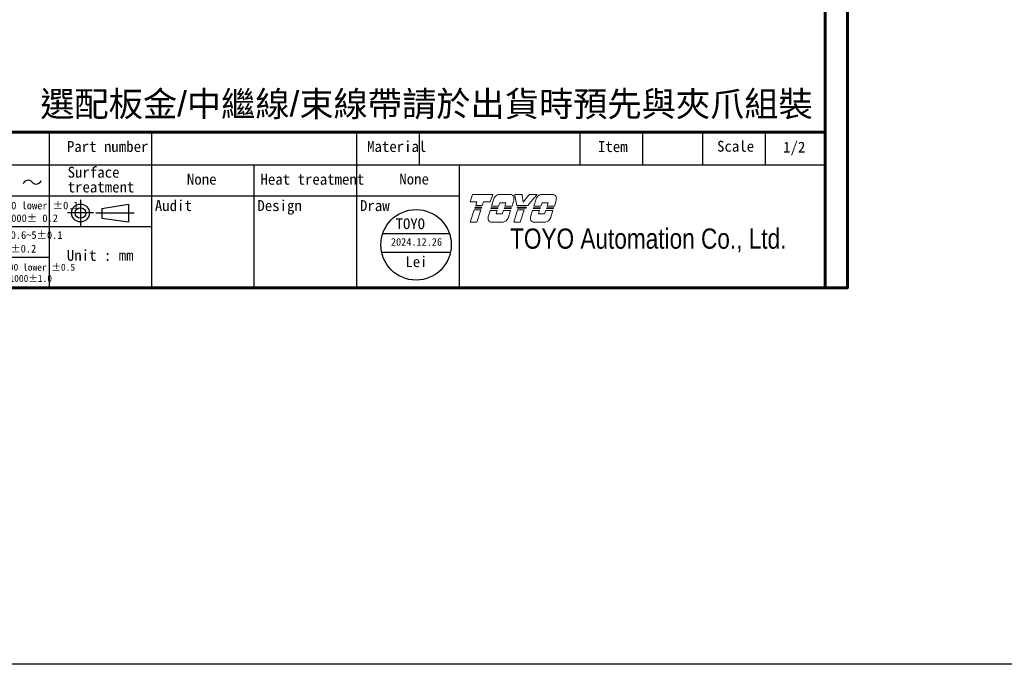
# Model space of a CAD drawing. Header units: millimetres. Extents: x 399 to 6076, y -1991 to 1602.
# Tile 110 of 256: x 5340 to 5576, y -980 to -826. Entities that reach past the tile are written whole.
import ezdxf
from ezdxf.enums import TextEntityAlignment as Align

# ---------------------------------------------------------------- set-up
doc = ezdxf.new("R2010")
doc.units = ezdxf.units.MM
doc.linetypes.add('SLD-實線', pattern=[0])
doc.layers.add('AM_0', color=7, linetype='Continuous', lineweight=50)
doc.layers.add('可見 (ISO)', color=7, linetype='Continuous', lineweight=25)
doc.layers.add('BORDER', color=7, linetype='Continuous')
doc.layers.add('圖框', color=7, linetype='SLD-實線')
doc.styles.add('SEACAD_arial_ttf', font='arial.ttf', dxfattribs={"height": 0.2})
doc.styles.get("Standard").update_dxf_attribs({"font": 'arial.ttf'})
doc.styles.add('標題欄', font='txt')

# ---------------------------------------------------------------- blocks, each defined once
blk = doc.blocks.new('A4-英文圖框-橫式')
at = {"layer": 'BORDER', "color": 123, "linetype": 'Continuous', "lineweight": 60, "ltscale": 25.4}
for p, q in [((2549.79, 183.5), (2549.79, -95.06)), ((2151.7, -57.78), (2549.79, -57.78))]:
    blk.add_line(p, q, dxfattribs=at)
at = {"layer": 'BORDER', "color": 60, "linetype": 'Continuous', "ltscale": 25.4}
for p, q in [((2364.21, -57.78), (2364.21, -95.06)), ((2388.73, -65.63), (2388.73, -57.78)), ((2437.78, -65.63), (2437.78, -57.78)), ((2452.78, -65.63), (2452.78, -57.78)), ((2491.17, -65.63), (2491.17, -57.78)), ((2506.17, -65.63), (2506.17, -57.78)), ((2520.48, -65.63), (2520.48, -57.78)), ((2535.48, -65.63), (2535.48, -57.78)), ((2151.7, -65.63), (2549.79, -65.63)), ((2364.21, -65.63), (2364.21, -95.06)), ((2364.22, -65.63), (2364.22, -72.99)), ((2364.22, -65.63), (2364.22, -72.99)), ((2388.73, -95.06), (2388.73, -65.63)), ((2413.26, -95.06), (2413.26, -65.63)), ((2437.78, -95.06), (2437.78, -65.63)), ((2462.31, -95.06), (2462.31, -65.63)), ((2151.7, -72.99), (2364.21, -72.99)), ((2364.21, -72.99), (2462.31, -72.99)), ((2151.7, -80.35), (2364.21, -80.35)), ((2364.21, -80.35), (2388.73, -80.35)), ((2151.7, -87.7), (2364.21, -87.7)), ((2364.21, -95.06), (2549.79, -95.06))]:
    blk.add_line(p, q, dxfattribs=at)
at = {"layer": 'BORDER', "color": 4, "linetype": 'Continuous', "ltscale": 25.4}
for p, q in [((2371.71, -74.01), (2371.71, -80.23)), ((2374.82, -77.12), (2368.6, -77.12)), ((2375.39, -77.12), (2384.51, -77.12))]:
    blk.add_line(p, q, dxfattribs=at)
at = {"layer": 'BORDER', "color": 7, "linetype": 'Continuous', "ltscale": 25.4}
for p, q in [((2376.83, -76.06), (2383.16, -74.99)), ((2383.16, -74.99), (2383.16, -79.24)), ((2376.83, -76.06), (2376.83, -78.37)), ((2376.83, -78.37), (2383.16, -79.24))]:
    blk.add_line(p, q, dxfattribs=at)
at = {"layer": 'BORDER', "color": 123, "linetype": 'Continuous', "lineweight": 60, "ltscale": 25.4}
blk.add_lwpolyline([(2151.7, 188.79), (2555.09, 188.79), (2555.09, -95.06), (2151.7, -95.06)], close=True, dxfattribs=at)
at = {"layer": 'BORDER', "color": 7, "linetype": 'Continuous', "ltscale": 25.4}
for radius in [2.13, 1.26]:
    blk.add_circle((2371.71, -77.12), radius, dxfattribs=at)
at = {"layer": 'BORDER', "color": 2, "linetype": 'Continuous', "ltscale": 25.4}
for centre, start, end in [((2359.2, -70.55), 39.8056, 162.5792), ((2361.14, -68.94), 219.8056, 342.5792)]:
    blk.add_arc(centre, 1.26, start, end, dxfattribs=at)
at = {"layer": '可見 (ISO)', "lineweight": 5}
for p, q in [((2464.86, -74.45), (2465.34, -72.94)), ((2465.42, -72.7), (2465.34, -72.94)), ((2465.42, -72.7), (2470.26, -72.7)), ((2470.18, -72.94), (2469.69, -74.45)), ((2470.18, -72.94), (2470.26, -72.7)), ((2471.8, -72.7), (2474.55, -72.7)), ((2475.55, -72.7), (2475.59, -72.94)), ((2475.55, -72.7), (2477.31, -72.7)), ((2476.04, -75.35), (2475.59, -72.94)), ((2477.34, -72.94), (2477.31, -72.7)), ((2477.34, -72.94), (2477.59, -74.57)), ((2477.59, -74.57), (2478.86, -72.94)), ((2480.66, -72.94), (2478.67, -75.35)), ((2479.05, -72.7), (2478.86, -72.94)), ((2479.05, -72.7), (2480.86, -72.7)), ((2480.66, -72.94), (2480.86, -72.7)), ((2481.92, -72.7), (2484.68, -72.7)), ((2466.49, -74.45), (2464.86, -74.45)), ((2466.2, -75.35), (2466.49, -74.45)), ((2468.06, -74.45), (2467.77, -75.35)), ((2469.69, -74.45), (2468.06, -74.45)), ((2469.97, -75.48), (2470.53, -73.73)), ((2471.95, -74.66), (2471.69, -75.48)), ((2473.43, -74.66), (2471.95, -74.66)), ((2473.17, -75.48), (2473.43, -74.66)), ((2475.2, -74.5), (2474.89, -75.48)), ((2480.09, -75.48), (2480.65, -73.73)), ((2482.08, -74.66), (2481.81, -75.48)), ((2483.55, -74.66), (2482.08, -74.66)), ((2483.29, -75.48), (2483.55, -74.66)), ((2485.33, -74.5), (2485.01, -75.48)), ((2464.9, -79.28), (2465.84, -76.38)), ((2465.84, -76.38), (2467.4, -76.38)), ((2465.99, -75.96), (2466.06, -75.75)), ((2467.55, -75.96), (2465.99, -75.96)), ((2466.06, -75.75), (2467.62, -75.75)), ((2467.77, -75.35), (2466.2, -75.35)), ((2467.4, -76.38), (2466.47, -79.28)), ((2467.62, -75.75), (2467.55, -75.96)), ((2469.25, -77.77), (2469.66, -76.5)), ((2469.66, -76.5), (2471.36, -76.5)), ((2469.79, -76.08), (2469.86, -75.88)), ((2471.49, -76.08), (2469.79, -76.08)), ((2469.86, -75.88), (2471.56, -75.88)), ((2471.69, -75.48), (2469.97, -75.48)), ((2471.36, -76.5), (2471.09, -77.31)), ((2471.09, -77.31), (2472.57, -77.31)), ((2471.56, -75.88), (2471.49, -76.08)), ((2472.57, -77.31), (2472.83, -76.5)), ((2472.83, -76.5), (2474.53, -76.5)), ((2472.99, -76.08), (2473.06, -75.88)), ((2474.69, -76.08), (2472.99, -76.08)), ((2473.06, -75.88), (2474.76, -75.88)), ((2474.89, -75.48), (2473.17, -75.48)), ((2474.53, -76.5), (2473.94, -78.35)), ((2474.76, -75.88), (2474.69, -76.08)), ((2475.3, -79.28), (2476.23, -76.38)), ((2478.67, -75.35), (2476.04, -75.35)), ((2476.16, -75.96), (2476.12, -75.75)), ((2476.12, -75.75), (2478.35, -75.75)), ((2478.18, -75.96), (2476.16, -75.96)), ((2476.23, -76.38), (2477.8, -76.38)), ((2477.8, -76.38), (2476.87, -79.28)), ((2478.35, -75.75), (2478.18, -75.96)), ((2479.37, -77.77), (2479.78, -76.5)), ((2479.78, -76.5), (2481.48, -76.5)), ((2479.92, -76.08), (2479.98, -75.88)), ((2481.61, -76.08), (2479.92, -76.08)), ((2479.98, -75.88), (2481.68, -75.88)), ((2481.81, -75.48), (2480.09, -75.48)), ((2481.48, -76.5), (2481.22, -77.31)), ((2481.22, -77.31), (2482.69, -77.31)), ((2481.68, -75.88), (2481.61, -76.08)), ((2482.69, -77.31), (2482.95, -76.5)), ((2482.95, -76.5), (2484.65, -76.5)), ((2483.11, -76.08), (2483.18, -75.88)), ((2484.81, -76.08), (2483.11, -76.08)), ((2483.18, -75.88), (2484.88, -75.88)), ((2485.01, -75.48), (2483.29, -75.48)), ((2484.65, -76.5), (2484.06, -78.35)), ((2484.88, -75.88), (2484.81, -76.08)), ((2466.47, -79.28), (2464.9, -79.28)), ((2472.78, -79.33), (2470.03, -79.33)), ((2476.87, -79.28), (2475.3, -79.28)), ((2482.91, -79.33), (2480.15, -79.33))]:
    blk.add_line(p, q, dxfattribs=at)
for centre, radius, start, end in [((2471.99, -74.24), 1.55, 123.3001, 160.8894), ((2474.52, -73.55), 0.85, 349.7215, 45.5037), ((2482.12, -74.24), 1.55, 123.3001, 160.8894), ((2484.64, -73.55), 0.85, 349.7215, 45.5037), ((2469.75, -73.08), 5.64, 345.4024, 353.6243), ((2479.87, -73.08), 5.64, 345.4024, 353.6243), ((2470.02, -78.48), 0.85, 172.7215, 270.3361), ((2474.81, -78.7), 5.64, 170.4732, 176.6243), ((2472.48, -77.8), 1.55, 281.1769, 339.4117), ((2484.93, -78.7), 5.64, 170.4732, 176.6243), ((2480.15, -78.48), 0.85, 172.7215, 270.3361), ((2482.61, -77.8), 1.55, 281.1769, 339.4117)]:
    blk.add_arc(centre, radius, start, end, dxfattribs=at)
for points, knots in [([(2471.14, -72.94), (2471.22, -72.89), (2471.31, -72.84), (2471.53, -72.75), (2471.66, -72.72), (2471.8, -72.7)], [0.7632588, 0.7632588, 0.7632588, 0.7632588, 0.8183582, 0.8183582, 0.8969132, 0.8969132, 0.8969132, 0.8969132]), ([(2475.11, -72.94), (2475.04, -72.87), (2474.94, -72.81), (2474.75, -72.73), (2474.65, -72.71), (2474.55, -72.7)], [0.3846511, 0.3846511, 0.3846511, 0.3846511, 0.4469665, 0.4469665, 0.5029651, 0.5029651, 0.5029651, 0.5029651]), ([(2481.26, -72.94), (2481.34, -72.89), (2481.43, -72.84), (2481.65, -72.75), (2481.79, -72.72), (2481.92, -72.7)], [0.7632591, 0.7632591, 0.7632591, 0.7632591, 0.8183584, 0.8183584, 0.8969135, 0.8969135, 0.8969135, 0.8969135]), ([(2485.23, -72.94), (2485.16, -72.87), (2485.06, -72.81), (2484.87, -72.73), (2484.77, -72.71), (2484.68, -72.7)], [0.3846512, 0.3846512, 0.3846512, 0.3846512, 0.4469719, 0.4469719, 0.5029651, 0.5029651, 0.5029651, 0.5029651])]:
    blk.add_open_spline(points, degree=3, knots=knots, dxfattribs=at)
at = {"layer": 'BORDER', "color": 7, "linetype": 'Continuous', "ltscale": 25.4, "style": 'SEACAD_arial_ttf', "width": 0.8}
blk.add_text('TOYO Automation Co., Ltd.', height=4.8353, dxfattribs=at).set_placement((2474.42, -80.83), align=Align.TOP_LEFT)
at = {"layer": '圖框', "style": '標題欄'}
for s, height, p in [('Part number', 2.6053, (2368.46, -59.91)), (' Material', 2.605, (2438.46, -59.91)), ('Item', 2.605, (2495.44, -59.94)), ('Scale', 2.605, (2523.91, -59.86)), ('Surface', 2.605, (2368.64, -66.07)), ('Heat treatment', 2.6053, (2414.74, -67.75)), ('treatment', 2.605, (2368.64, -69.6)), ('Vernier tolerance  300 lower %%P0.1', 1.8237, (2329.1, -74.41)), ('Audit', 2.605, (2389.49, -74.05)), ('Design', 2.605, (2414.01, -74.05)), ('Draw', 2.605, (2438.54, -74.05)), ('300~600%%P 0.15  600~1000%%P 0.2', 1.8237, (2329.1, -77.45)), ('Vernier tolerance  t=0.6~5%%P0.1', 1.8237, (2328.96, -81.48)), ('t=6~10%%P0.15 t=10 up %%P0.2', 1.8237, (2328.87, -84.76)), ('Unit : mm', 2.605, (2368.45, -85.94)), ('Vernier tolerance 300 lower %%P0.5  ', 1.6654, (2333.05, -89.26)), ('300~600%%P0.7   600~1000%%P1.0', 1.6654, (2333.19, -91.93))]:
    blk.add_text(s, height=height, dxfattribs=at).set_placement(p, align=Align.TOP_LEFT)

msp = doc.modelspace()

# ---------------------------------------------------------------- linework, layer by layer
at = {"color": 1}
for p, q in [((5426.892, -877.148), (5442.862, -877.148)), ((5426.638, -881.608), (5443.117, -881.608))]:
    msp.add_line(p, q, dxfattribs=at)
at = {"color": 2}
msp.add_lwpolyline([(5074.625, 785.255), (6076.406, 785.255), (6076.406, -980.166), (5074.625, -980.166)], close=True, dxfattribs=at)
at = {"color": 1}
msp.add_circle((5434.877, -879.84), 8.427, dxfattribs=at)

# ---------------------------------------------------------------- block references
msp.add_blockref('A4-英文圖框-橫式', (2982.929, -795.105))

# ---------------------------------------------------------------- texts
at = {"layer": 'AM_0', "insert": (5529.72, -849.889), "char_height": 6, "attachment_point": 9}
msp.add_mtext_dynamic_manual_height_columns('{\\fPMingLiU|b0|i0|c136|p18;選配板金}/{\\fPMingLiU|b0|i0|c136|p18;中繼線}/{\\fPMingLiU|b0|i0|c136|p18;束線帶請於出貨時預先與夾爪組裝}', width=218.23164, gutter_width=1, heights=[0], dxfattribs=at)
at = {"layer": '圖框', "style": '標題欄'}
for s, p in [('1/2', (5522.63, -855.173)), ('None', (5380.085, -862.851)), ('None', (5430.866, -862.803))]:
    msp.add_text(s, height=2.6053, dxfattribs=at).set_placement(p, align=Align.TOP_LEFT)
at = {"layer": '圖框', "color": 1, "style": '標題欄'}
msp.add_text('TOYO', height=2.5673, dxfattribs=at).set_placement((5430.01, -873.518), align=Align.TOP_LEFT)
for s, height, p in [('2024.12.26', 1.7971, (5434.974, -879.141)), ('Lei', 2.5673, (5434.964, -883.881))]:
    msp.add_text(s, height=height, dxfattribs=at).set_placement(p, align=Align.MIDDLE_CENTER)

doc.saveas('drawing.dxf')
